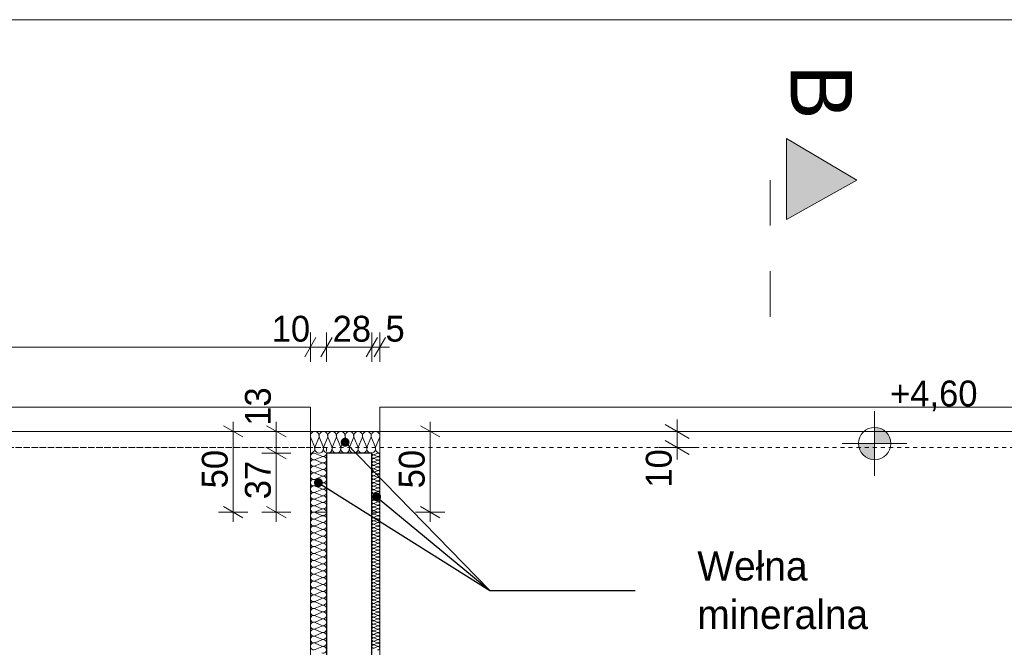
# Model space of a CAD drawing. Extents: x -547885 to -186295, y -25370 to 156194.
# Tile 200 of 256: x -499937 to -493845, y 79812 to 83694. Entities that reach past the tile are written whole.
import ezdxf

# ---------------------------------------------------------------- set-up
doc = ezdxf.new("R2010")
doc.units = 0
doc.header["$MEASUREMENT"] = 0
doc.linetypes.add('Dashed', pattern=[564.444447, 282.222223, -282.222223])
doc.linetypes.add('Hidden Line', pattern=[50, 25, -25])
for name, color, linetype in [('Arch ocieplenie', 7, 'Continuous'), ('INWENT RZĘDNE', 7, 'Continuous'), ('INWENT WYMIARY', 7, 'Continuous')]:
    doc.layers.add(name, color=color, linetype=linetype)
for name, color, linetype, lineweight, true_color in [('Arch ocieplenie_Nr_Pióra__44', 7, 'Continuous', 9, 0x029e21), ('Arch ocieplenie_Nr_Pióra__9', 7, 'Continuous', 9, 0x3dad99), ('Arch wykończenie_Nr_Pióra__3', 7, 'Continuous', 18, 0xff6600)]:
    doc.layers.add(name, color=color, linetype=linetype, lineweight=lineweight, true_color=true_color)
for name, color, linetype, lineweight in [('Arch opisy_Nr_Pióra__21', 7, 'Continuous', 9), ('ARCH TABELA_Nr_Pióra__21', 7, 'Continuous', 9), ('INWENT OPISY_Nr_Pióra__21', 7, 'Continuous', 9), ('INWENT OPISY_Nr_Pióra__41', 7, 'Continuous', 15), ('INWENT RURY SPUSTOWE_Nr_Pióra__21', 7, 'Continuous', 9), ('INWENT RZĘDNE_Nr_Pióra__21', 7, 'Continuous', 9), ('INWENT WYMIARY_Nr_Pióra__21', 7, 'Continuous', 9), ('INWENT.ŚCIANY_Nr_Pióra__1', 7, 'Continuous', 25), ('INWENT.ŚCIANY_Nr_Pióra__21', 7, 'Continuous', 9)]:
    doc.layers.add(name, color=color, linetype=linetype, lineweight=lineweight)
doc.styles.add('GENERATED_STYLE_2', font='txt')
doc.styles.add('GENERATED_STYLE_4', font='txt')
doc.styles.add('GENERATED_STYLE_5', font='txt')
doc.styles.add('GENERATED_STYLE_7', font='txt')
doc.dimstyles.new('GENERATED_STYLE__13', dxfattribs={"dimtxt": 0.18, "dimasz": 109.44, "dimexe": 0.18, "dimexo": 0.0625, "dimgap": 0.09, "dimtad": 0, "dimtih": 1, "dimtoh": 1, "dimdec": 4, "dimzin": 0, "dimdsep": 46, "dimcen": 0.09, "dimadec": 0, "dimazin": 0, "dimtfac": 1, "dimtdec": 4, "dimtmove": 0, "dimatfit": 3, "dimldrblk": 'ARROWHEAD_11', "dimfxl": 0, "dimtolj": 1, "dimtzin": 0, "dimarcsym": 0})
doc.dimstyles.new('GENERATED_STYLE__3', dxfattribs={"dimtxt": 160.000002, "dimasz": 91.2, "dimexe": 0.18, "dimexo": 0, "dimgap": 0.09, "dimtad": 1, "dimtih": 1, "dimtoh": 1, "dimdec": 0, "dimlfac": 0.1, "dimzin": 0, "dimdsep": 46, "dimtxsty": 'GENERATED_STYLE_2', "dimblk": 'ARROWHEAD_2', "dimblk1": 'ARROWHEAD_2', "dimblk2": 'ARROWHEAD_2', "dimcen": 0.09, "dimclrd": 7, "dimclre": 7, "dimclrt": 7, "dimazin": 0, "dimtfac": 1, "dimtdec": 4, "dimtmove": 0, "dimatfit": 3, "dimfxl": 0, "dimtolj": 1, "dimtzin": 0, "dimarcsym": 0})
doc.dimstyles.new('GENERATED_STYLE__4', dxfattribs={"dimtxt": 160.000002, "dimasz": 91.2, "dimexe": 0.18, "dimexo": 0, "dimgap": 0.09, "dimtad": 1, "dimdec": 0, "dimlfac": 0.1, "dimzin": 0, "dimdsep": 46, "dimtxsty": 'GENERATED_STYLE_2', "dimblk": 'ARROWHEAD_2', "dimblk1": 'ARROWHEAD_2', "dimblk2": 'ARROWHEAD_2', "dimcen": 0.09, "dimclrd": 7, "dimclre": 7, "dimclrt": 7, "dimazin": 0, "dimtfac": 1, "dimtdec": 4, "dimtmove": 0, "dimatfit": 3, "dimfxl": 0, "dimtolj": 1, "dimtzin": 0, "dimarcsym": 0})
doc.dimstyles.new('GENERATED_STYLE__7', dxfattribs={"dimtxt": 160.000002, "dimasz": 114, "dimexe": 0.18, "dimexo": 0, "dimgap": 0.09, "dimtad": 1, "dimdec": 0, "dimlfac": 0.1, "dimzin": 0, "dimdsep": 46, "dimtxsty": 'GENERATED_STYLE_2', "dimblk": 'ARROWHEAD_2', "dimblk1": 'ARROWHEAD_2', "dimblk2": 'ARROWHEAD_2', "dimcen": 0.09, "dimclrd": 7, "dimclre": 7, "dimclrt": 7, "dimazin": 0, "dimtfac": 1, "dimtdec": 4, "dimtmove": 0, "dimatfit": 3, "dimfxl": 0, "dimtolj": 1, "dimtzin": 0, "dimarcsym": 0})

# ---------------------------------------------------------------- blocks, each defined once
blk = doc.blocks.new('Izolacja cieplna 14_211', base_point=(-497758.3, 80647.6))
at = {"layer": 'Arch ocieplenie_Nr_Pióra__9', "linetype": 'Continuous'}
for p, q in [((-497723.2, 80646.7), (-497743.4, 80637.9)), ((-497743.4, 80636.1), (-497723.2, 80627.2)), ((-497723.2, 80625.5), (-497743.4, 80616.6)), ((-497743.4, 80614.8), (-497723.2, 80606)), ((-497723.2, 80604.2), (-497743.4, 80595.3)), ((-497743.4, 80593.5), (-497723.2, 80584.7)), ((-497723.2, 80582.9), (-497743.4, 80574)), ((-497743.4, 80572.2), (-497723.2, 80563.4)), ((-497723.2, 80561.6), (-497743.4, 80552.7)), ((-497743.4, 80550.9), (-497723.2, 80542.1)), ((-497723.2, 80540.3), (-497743.4, 80531.5)), ((-497743.4, 80529.7), (-497723.2, 80520.8)), ((-497723.2, 80519), (-497743.4, 80510.2)), ((-497743.4, 80508.4), (-497723.2, 80499.5)), ((-497723.2, 80497.7), (-497743.4, 80488.9)), ((-497743.4, 80487.1), (-497723.2, 80478.2)), ((-497723.2, 80476.4), (-497743.4, 80467.6)), ((-497743.4, 80465.8), (-497723.2, 80456.9)), ((-497723.2, 80455.2), (-497743.4, 80446.3)), ((-497743.4, 80444.5), (-497723.2, 80435.7)), ((-497723.2, 80433.9), (-497743.4, 80425)), ((-497743.4, 80423.2), (-497723.2, 80414.4)), ((-497723.2, 80412.6), (-497743.4, 80403.7)), ((-497743.4, 80401.9), (-497723.2, 80393.1)), ((-497723.2, 80391.3), (-497743.4, 80382.4)), ((-497743.4, 80380.7), (-497723.2, 80371.8)), ((-497723.2, 80370), (-497743.4, 80361.2)), ((-497743.4, 80359.4), (-497723.2, 80350.5)), ((-497723.2, 80348.7), (-497743.4, 80339.9)), ((-497743.4, 80338.1), (-497723.2, 80329.2)), ((-497723.2, 80327.4), (-497743.4, 80318.6)), ((-497743.4, 80316.8), (-497723.2, 80307.9)), ((-497723.2, 80306.2), (-497743.4, 80297.3)), ((-497743.4, 80295.5), (-497723.2, 80286.7)), ((-497723.2, 80284.9), (-497743.4, 80276)), ((-497743.4, 80274.2), (-497723.2, 80265.4)), ((-497723.2, 80263.6), (-497743.4, 80254.7)), ((-497743.4, 80252.9), (-497723.2, 80244.1)), ((-497723.2, 80242.3), (-497743.4, 80233.4)), ((-497743.4, 80231.7), (-497723.2, 80222.8)), ((-497723.2, 80221), (-497743.4, 80212.2)), ((-497743.4, 80210.4), (-497723.2, 80201.5)), ((-497723.2, 80199.7), (-497743.4, 80190.9)), ((-497743.4, 80189.1), (-497723.2, 80180.2)), ((-497723.2, 80178.4), (-497743.4, 80169.6)), ((-497743.4, 80167.8), (-497723.2, 80158.9)), ((-497723.2, 80157.2), (-497743.4, 80148.3)), ((-497743.4, 80146.5), (-497723.2, 80137.7)), ((-497723.2, 80135.9), (-497743.4, 80127)), ((-497743.4, 80125.2), (-497723.2, 80116.4)), ((-497723.2, 80114.6), (-497743.4, 80105.7)), ((-497743.4, 80103.9), (-497723.2, 80095.1)), ((-497723.2, 80093.3), (-497743.4, 80084.4)), ((-497743.4, 80082.7), (-497723.2, 80073.8)), ((-497723.2, 80072), (-497743.4, 80063.2)), ((-497743.4, 80061.4), (-497723.2, 80052.5)), ((-497723.2, 80050.7), (-497743.4, 80041.9)), ((-497743.4, 80040.1), (-497723.2, 80031.2)), ((-497723.2, 80029.4), (-497743.4, 80020.6)), ((-497743.4, 80018.8), (-497723.2, 80009.9)), ((-497723.2, 80008.2), (-497743.4, 79999.3)), ((-497743.4, 79997.5), (-497723.2, 79988.7)), ((-497723.2, 79986.9), (-497743.4, 79978)), ((-497743.4, 79976.2), (-497723.2, 79967.4)), ((-497723.2, 79965.6), (-497743.4, 79956.7)), ((-497743.4, 79954.9), (-497723.2, 79946.1)), ((-497723.2, 79944.3), (-497743.4, 79935.4)), ((-497743.4, 79933.6), (-497723.2, 79924.8)), ((-497723.2, 79923), (-497743.4, 79914.2)), ((-497743.4, 79912.4), (-497723.2, 79903.5)), ((-497723.2, 79901.7), (-497743.4, 79892.9)), ((-497743.4, 79891.1), (-497723.2, 79882.2)), ((-497723.2, 79880.4), (-497743.4, 79871.6)), ((-497743.4, 79869.8), (-497723.2, 79860.9)), ((-497723.2, 79859.1), (-497743.4, 79850.3)), ((-497743.4, 79848.5), (-497723.2, 79839.6)), ((-497723.2, 79837.9), (-497743.4, 79829)), ((-497743.4, 79827.2), (-497723.2, 79818.4)), ((-497723.2, 79816.6), (-497743.4, 79807.7))]:
    blk.add_line(p, q, dxfattribs=at)
for centre, start_param, end_param in [((-497747.7, 80626.3), 2.7288, 6.695979), ((-497747.7, 80605.1), 2.7288, 6.695979), ((-497747.7, 80647.6), 4.712389, 6.695979), ((-497719, 80637), 5.870392, 9.837571), ((-497719, 80615.7), 5.870392, 9.837571), ((-497719, 80594.4), 5.870392, 9.837571), ((-497747.7, 80583.8), 2.7288, 6.695979), ((-497747.7, 80562.5), 2.7288, 6.695979), ((-497747.7, 80541.2), 2.7288, 6.695979), ((-497719, 80573.1), 5.870392, 9.837571), ((-497719, 80551.8), 5.870392, 9.837571), ((-497719, 80530.6), 5.870392, 9.837571), ((-497747.7, 80519.9), 2.7288, 6.695979), ((-497747.7, 80498.6), 2.7288, 6.695979), ((-497747.7, 80477.3), 2.7288, 6.695979), ((-497719, 80509.3), 5.870392, 9.837571), ((-497719, 80488), 5.870392, 9.837571), ((-497719, 80466.7), 5.870392, 9.837571), ((-497747.7, 80456.1), 2.7288, 6.695979), ((-497747.7, 80434.8), 2.7288, 6.695979), ((-497747.7, 80413.5), 2.7288, 6.695979), ((-497719, 80445.4), 5.870392, 9.837571), ((-497719, 80424.1), 5.870392, 9.837571), ((-497719, 80402.8), 5.870392, 9.837571), ((-497747.7, 80392.2), 2.7288, 6.695979), ((-497747.7, 80370.9), 2.7288, 6.695979), ((-497747.7, 80349.6), 2.7288, 6.695979), ((-497719, 80381.6), 5.870392, 9.837571), ((-497719, 80360.3), 5.870392, 9.837571), ((-497747.7, 80328.3), 2.7288, 6.695979), ((-497747.7, 80307.1), 2.7288, 6.695979), ((-497747.7, 80285.8), 2.7288, 6.695979), ((-497719, 80339), 5.870392, 9.837571), ((-497719, 80317.7), 5.870392, 9.837571), ((-497719, 80296.4), 5.870392, 9.837571), ((-497747.7, 80264.5), 2.7288, 6.695979), ((-497747.7, 80243.2), 2.7288, 6.695979), ((-497747.7, 80221.9), 2.7288, 6.695979), ((-497719, 80275.1), 5.870392, 9.837571), ((-497719, 80253.8), 5.870392, 9.837571), ((-497719, 80232.6), 5.870392, 9.837571), ((-497747.7, 80200.6), 2.7288, 6.695979), ((-497747.7, 80179.3), 2.7288, 6.695979), ((-497719, 80211.3), 5.870392, 9.837571), ((-497719, 80190), 5.870392, 9.837571), ((-497719, 80168.7), 5.870392, 9.837571), ((-497747.7, 80158), 2.7288, 6.695979), ((-497747.7, 80136.8), 2.7288, 6.695979), ((-497747.7, 80115.5), 2.7288, 6.695979), ((-497719, 80147.4), 5.870392, 9.837571), ((-497719, 80126.1), 5.870392, 9.837571), ((-497719, 80104.8), 5.870392, 9.837571), ((-497747.7, 80094.2), 2.7288, 6.695979), ((-497747.7, 80072.9), 2.7288, 6.695979), ((-497747.7, 80051.6), 2.7288, 6.695979), ((-497719, 80083.5), 5.870392, 9.837571), ((-497719, 80062.3), 5.870392, 9.837571), ((-497719, 80041), 5.870392, 9.837571), ((-497747.7, 80030.3), 2.7288, 6.695979), ((-497747.7, 80009), 2.7288, 6.695979), ((-497747.7, 79987.8), 2.7288, 6.695979), ((-497719, 80019.7), 5.870392, 9.837571), ((-497719, 79998.4), 5.870392, 9.837571), ((-497719, 79977.1), 5.870392, 9.837571), ((-497747.7, 79966.5), 2.7288, 6.695979), ((-497747.7, 79945.2), 2.7288, 6.695979), ((-497747.7, 79923.9), 2.7288, 6.695979), ((-497719, 79955.8), 5.870392, 9.837571), ((-497719, 79934.5), 5.870392, 9.837571), ((-497747.7, 79902.6), 2.7288, 6.695979), ((-497747.7, 79881.3), 2.7288, 6.695979), ((-497747.7, 79860), 2.7288, 6.695979), ((-497719, 79913.3), 5.870392, 9.837571), ((-497719, 79892), 5.870392, 9.837571), ((-497719, 79870.7), 5.870392, 9.837571), ((-497747.7, 79838.8), 2.7288, 6.695979), ((-497747.7, 79817.5), 2.7288, 6.695979), ((-497719, 79849.4), 5.870392, 9.837571), ((-497719, 79828.1), 5.870392, 9.837571), ((-497719, 79806.8), 5.870392, 9.837571)]:
    blk.add_ellipse(centre, major_axis=(0, -10.6), ratio=0.999134, start_param=start_param, end_param=end_param, dxfattribs=at)
blk = doc.blocks.new('Izolacja cieplna 14_217', base_point=(-498038.3, 80647.6))
at = {"layer": 'Arch ocieplenie_Nr_Pióra__9', "linetype": 'Continuous'}
for p, q in [((-498108.5, 80645.8), (-498068.1, 80628.1)), ((-498068.1, 80624.6), (-498108.5, 80606.9)), ((-498108.5, 80603.3), (-498068.1, 80585.6)), ((-498068.1, 80582), (-498108.5, 80564.3)), ((-498108.5, 80560.7), (-498068.1, 80543)), ((-498068.1, 80539.4), (-498108.5, 80521.7)), ((-498108.5, 80518.2), (-498068.1, 80500.5)), ((-498068.1, 80496.9), (-498108.5, 80479.2)), ((-498108.5, 80475.6), (-498068.1, 80457.9)), ((-498068.1, 80454.3), (-498108.5, 80436.6)), ((-498108.5, 80433.1), (-498068.1, 80415.3)), ((-498068.1, 80411.8), (-498108.5, 80394.1)), ((-498108.5, 80390.5), (-498068.1, 80372.8)), ((-498068.1, 80369.2), (-498108.5, 80351.5)), ((-498108.5, 80347.9), (-498068.1, 80330.2)), ((-498068.1, 80326.7), (-498108.5, 80309)), ((-498108.5, 80305.4), (-498068.1, 80287.7)), ((-498068.1, 80284.1), (-498108.5, 80266.4)), ((-498108.5, 80262.8), (-498068.1, 80245.1)), ((-498068.1, 80241.5), (-498108.5, 80223.8)), ((-498108.5, 80220.3), (-498068.1, 80202.6)), ((-498068.1, 80199), (-498108.5, 80181.3)), ((-498108.5, 80177.7), (-498068.1, 80160)), ((-498068.1, 80156.4), (-498108.5, 80138.7)), ((-498108.5, 80135.1), (-498068.1, 80117.4)), ((-498068.1, 80113.9), (-498108.5, 80096.2)), ((-498108.5, 80092.6), (-498068.1, 80074.9)), ((-498068.1, 80071.3), (-498108.5, 80053.6)), ((-498108.5, 80050), (-498068.1, 80032.3)), ((-498068.1, 80028.8), (-498108.5, 80011)), ((-498108.5, 80007.5), (-498068.1, 79989.8)), ((-498068.1, 79986.2), (-498108.5, 79968.5)), ((-498108.5, 79964.9), (-498068.1, 79947.2)), ((-498068.1, 79943.6), (-498108.5, 79925.9)), ((-498108.5, 79922.4), (-498068.1, 79904.7)), ((-498068.1, 79901.1), (-498108.5, 79883.4)), ((-498108.5, 79879.8), (-498068.1, 79862.1)), ((-498068.1, 79858.5), (-498108.5, 79840.8)), ((-498108.5, 79837.2), (-498068.1, 79819.5)), ((-498068.1, 79816), (-498108.5, 79798.3))]:
    blk.add_line(p, q, dxfattribs=at)
for centre, start_param, end_param in [((-498117.1, 80626.4), 2.728799, 6.695979), ((-498117.1, 80583.8), 2.728799, 6.695979), ((-498059.6, 80647.6), 5.870392, 7.853982), ((-498059.6, 80605.1), 5.870392, 9.837571), ((-498117.1, 80541.2), 2.728799, 6.695979), ((-498059.6, 80562.5), 5.870392, 9.837571), ((-498059.6, 80520), 5.870392, 9.837571), ((-498117.1, 80498.7), 2.728799, 6.695979), ((-498117.1, 80456.1), 2.728799, 6.695979), ((-498059.6, 80477.4), 5.870392, 9.837571), ((-498117.1, 80413.6), 2.728799, 6.695979), ((-498059.6, 80434.8), 5.870392, 9.837571), ((-498059.6, 80392.3), 5.870392, 9.837571), ((-498117.1, 80371), 2.728799, 6.695979), ((-498059.6, 80349.7), 5.870392, 9.837571), ((-498117.1, 80328.4), 2.728799, 6.695979), ((-498117.1, 80285.9), 2.728799, 6.695979), ((-498059.6, 80307.2), 5.870392, 9.837571), ((-498117.1, 80243.3), 2.728799, 6.695979), ((-498059.6, 80264.6), 5.870392, 9.837571), ((-498059.6, 80222.1), 5.870392, 9.837571), ((-498117.1, 80200.8), 2.728799, 6.695979), ((-498117.1, 80158.2), 2.728799, 6.695979), ((-498059.6, 80179.5), 5.870392, 9.837571), ((-498117.1, 80115.7), 2.728799, 6.695979), ((-498059.6, 80136.9), 5.870392, 9.837571), ((-498059.6, 80094.4), 5.870392, 9.837571), ((-498117.1, 80073.1), 2.728799, 6.695979), ((-498117.1, 80030.5), 2.728799, 6.695979), ((-498059.6, 80051.8), 5.870392, 9.837571), ((-498117.1, 79988), 2.728799, 6.695979), ((-498059.6, 80009.3), 5.870392, 9.837571), ((-498059.6, 79966.7), 5.870392, 9.837571), ((-498117.1, 79945.4), 2.728799, 6.695979), ((-498059.6, 79924.1), 5.870392, 9.837571), ((-498117.1, 79902.9), 2.728799, 6.695979), ((-498117.1, 79860.3), 2.728799, 6.695979), ((-498059.6, 79881.6), 5.870392, 9.837571), ((-498117.1, 79817.7), 2.728799, 6.695979), ((-498059.6, 79839), 5.870392, 9.837571), ((-498059.6, 79796.5), 5.870392, 9.837571)]:
    blk.add_ellipse(centre, major_axis=(0, -21.3), ratio=0.999466, start_param=start_param, end_param=end_param, dxfattribs=at)
blk = doc.blocks.new('Izolacja cieplna 14_218', base_point=(-498038.3, 81013.1))
at = {"layer": 'Arch ocieplenie_Nr_Pióra__44', "linetype": 'Continuous'}
for p, q in [((-498108.5, 81011.4), (-498068.1, 80994.5)), ((-498068.1, 80991.1), (-498108.5, 80974.2)), ((-498108.5, 80970.8), (-498068.1, 80953.9)), ((-498068.1, 80950.5), (-498108.5, 80933.6)), ((-498108.5, 80930.2), (-498068.1, 80913.3)), ((-498068.1, 80909.9), (-498108.5, 80893)), ((-498108.5, 80889.6), (-498068.1, 80872.7)), ((-498068.1, 80869.3), (-498108.5, 80852.4)), ((-498108.5, 80849), (-498068.1, 80832.1)), ((-498068.1, 80828.7), (-498108.5, 80811.8)), ((-498108.5, 80808.4), (-498068.1, 80791.5)), ((-498068.1, 80788.1), (-498108.5, 80771.2)), ((-498108.5, 80767.8), (-498068.1, 80750.9)), ((-498068.1, 80747.5), (-498108.5, 80730.6)), ((-498108.5, 80727.1), (-498068.1, 80710.3)), ((-498068.1, 80706.8), (-498108.5, 80689.9)), ((-498108.5, 80686.5), (-498068.1, 80669.6)), ((-498068.1, 80666.2), (-498108.5, 80649.3))]:
    blk.add_line(p, q, dxfattribs=at)
for centre, start_param, end_param in [((-498117.1, 80992.8), 1.158003, 5.125183), ((-498117.1, 80952.2), 1.158003, 5.125183), ((-498059.6, 81013.1), 4.299596, 6.283185), ((-498059.6, 80972.5), 4.299595, 8.266774), ((-498117.1, 80911.6), 1.158003, 5.125183), ((-498059.6, 80931.9), 4.299595, 8.266774), ((-498059.6, 80891.3), 4.299595, 8.266774), ((-498117.1, 80871), 1.158003, 5.125183), ((-498117.1, 80830.4), 1.158003, 5.125183), ((-498059.6, 80850.7), 4.299595, 8.266774), ((-498117.1, 80789.8), 1.158003, 5.125183), ((-498059.6, 80810.1), 4.299595, 8.266774), ((-498059.6, 80769.5), 4.299595, 8.266774), ((-498117.1, 80749.2), 1.158003, 5.125183), ((-498117.1, 80708.5), 1.158003, 5.125183), ((-498059.6, 80728.9), 4.299595, 8.266774), ((-498117.1, 80667.9), 1.158003, 5.125183), ((-498059.6, 80688.2), 4.299595, 8.266774), ((-498059.6, 80647.6), 0, 1.983589)]:
    blk.add_ellipse(centre, major_axis=(21.3, 0), ratio=0.954769, start_param=start_param, end_param=end_param, dxfattribs=at)
blk = doc.blocks.new('Izolacja cieplna 14_219', base_point=(-497758.3, 81013.1))
at = {"layer": 'Arch ocieplenie_Nr_Pióra__44', "linetype": 'Continuous'}
for p, q in [((-497723.2, 81012.2), (-497743.4, 81003.3)), ((-497743.4, 81001.5), (-497723.2, 80992.5)), ((-497723.2, 80990.7), (-497743.4, 80981.8)), ((-497743.4, 80980), (-497723.2, 80971)), ((-497723.2, 80969.2), (-497743.4, 80960.3)), ((-497743.4, 80958.5), (-497723.2, 80949.5)), ((-497723.2, 80947.7), (-497743.4, 80938.8)), ((-497743.4, 80937), (-497723.2, 80928)), ((-497723.2, 80926.2), (-497743.4, 80917.3)), ((-497743.4, 80915.5), (-497723.2, 80906.5)), ((-497723.2, 80904.7), (-497743.4, 80895.8)), ((-497743.4, 80894), (-497723.2, 80885)), ((-497723.2, 80883.2), (-497743.4, 80874.3)), ((-497743.4, 80872.5), (-497723.2, 80863.5)), ((-497723.2, 80861.7), (-497743.4, 80852.8)), ((-497743.4, 80851), (-497723.2, 80842)), ((-497723.2, 80840.2), (-497743.4, 80831.3)), ((-497743.4, 80829.5), (-497723.2, 80820.5)), ((-497723.2, 80818.7), (-497743.4, 80809.8)), ((-497743.4, 80808), (-497723.2, 80799)), ((-497723.2, 80797.2), (-497743.4, 80788.3)), ((-497743.4, 80786.5), (-497723.2, 80777.5)), ((-497723.2, 80775.7), (-497743.4, 80766.8)), ((-497743.4, 80765), (-497723.2, 80756)), ((-497723.2, 80754.2), (-497743.4, 80745.3)), ((-497743.4, 80743.5), (-497723.2, 80734.5)), ((-497723.2, 80732.7), (-497743.4, 80723.8)), ((-497743.4, 80722), (-497723.2, 80713)), ((-497723.2, 80711.2), (-497743.4, 80702.3)), ((-497743.4, 80700.5), (-497723.2, 80691.5)), ((-497723.2, 80689.7), (-497743.4, 80680.8)), ((-497743.4, 80679), (-497723.2, 80670)), ((-497723.2, 80668.2), (-497743.4, 80659.3)), ((-497743.4, 80657.5), (-497723.2, 80648.5))]:
    blk.add_line(p, q, dxfattribs=at)
for centre, start_param, end_param in [((-497747.7, 80991.6), 2.7288, 6.695979), ((-497747.7, 80970.1), 2.7288, 6.695979), ((-497747.7, 81013.1), 4.712389, 6.695979), ((-497719, 81002.4), 5.870392, 9.837571), ((-497719, 80980.9), 5.870392, 9.837571), ((-497719, 80959.4), 5.870392, 9.837571), ((-497747.7, 80948.6), 2.7288, 6.695979), ((-497747.7, 80927.1), 2.7288, 6.695979), ((-497747.7, 80905.6), 2.7288, 6.695979), ((-497719, 80937.9), 5.870392, 9.837571), ((-497719, 80916.4), 5.870392, 9.837571), ((-497719, 80894.9), 5.870392, 9.837571), ((-497747.7, 80884.1), 2.7288, 6.695979), ((-497747.7, 80862.6), 2.7288, 6.695979), ((-497747.7, 80841.1), 2.7288, 6.695979), ((-497719, 80873.4), 5.870392, 9.837571), ((-497719, 80851.9), 5.870392, 9.837571), ((-497719, 80830.4), 5.870392, 9.837571), ((-497747.7, 80819.6), 2.7288, 6.695979), ((-497747.7, 80798.1), 2.7288, 6.695979), ((-497747.7, 80776.6), 2.7288, 6.695979), ((-497719, 80808.9), 5.870392, 9.837571), ((-497719, 80787.4), 5.870392, 9.837571), ((-497747.7, 80755.1), 2.7288, 6.695979), ((-497747.7, 80733.6), 2.7288, 6.695979), ((-497747.7, 80712.1), 2.7288, 6.695979), ((-497719, 80765.9), 5.870392, 9.837571), ((-497719, 80744.4), 5.870392, 9.837571), ((-497719, 80722.9), 5.870392, 9.837571), ((-497747.7, 80690.6), 2.7288, 6.695979), ((-497747.7, 80669.1), 2.7288, 6.695979), ((-497747.7, 80647.6), 2.7288, 4.712389), ((-497719, 80701.4), 5.870392, 9.837571), ((-497719, 80679.9), 5.870392, 9.837571), ((-497719, 80658.4), 5.870392, 9.837571)]:
    blk.add_ellipse(centre, major_axis=(0, -10.7), ratio=0.989186, start_param=start_param, end_param=end_param, dxfattribs=at)
blk = doc.blocks.new('Izolacja cieplna 14_220', base_point=(-498138.3, 81013.1))
at = {"layer": 'Arch ocieplenie_Nr_Pióra__44', "linetype": 'Continuous'}
for p, q in [((-498136.1, 81107.6), (-498113.7, 81053.2)), ((-498109.2, 81053.2), (-498086.8, 81107.6)), ((-498082.3, 81107.6), (-498060, 81053.2)), ((-498055.4, 81053.2), (-498033.1, 81107.6)), ((-498028.6, 81107.6), (-498006.2, 81053.2)), ((-498001.7, 81053.2), (-497979.3, 81107.6)), ((-497974.8, 81107.6), (-497952.5, 81053.2)), ((-497947.9, 81053.2), (-497925.6, 81107.6)), ((-497921.1, 81107.6), (-497898.7, 81053.2)), ((-497894.2, 81053.2), (-497871.8, 81107.6)), ((-497867.3, 81107.6), (-497845, 81053.2)), ((-497840.4, 81053.2), (-497818.1, 81107.6)), ((-497813.6, 81107.6), (-497791.2, 81053.2)), ((-497786.7, 81053.2), (-497764.3, 81107.6)), ((-497759.8, 81107.6), (-497737.5, 81053.2)), ((-497732.9, 81053.2), (-497710.6, 81107.6))]:
    blk.add_line(p, q, dxfattribs=at)
for centre, start_param, end_param in [((-498111.4, 81119), 4.299595, 8.266775), ((-498057.7, 81119), 4.299595, 8.266775), ((-498003.9, 81119), 4.299595, 8.266775), ((-497950.2, 81119), 4.299595, 8.266775), ((-497896.5, 81119), 4.299595, 8.266775), ((-497842.7, 81119), 4.299595, 8.266775), ((-497789, 81119), 4.299595, 8.266775), ((-497735.2, 81119), 4.299595, 8.266775), ((-498138.3, 81041.7), 3.141593, 5.125182), ((-498084.6, 81041.7), 1.158004, 5.125183), ((-498030.8, 81041.7), 1.158004, 5.125183), ((-497977.1, 81041.7), 1.158004, 5.125183), ((-497923.3, 81041.7), 1.158004, 5.125183), ((-497869.6, 81041.7), 1.158004, 5.125183), ((-497815.8, 81041.7), 1.158004, 5.125183), ((-497762.1, 81041.7), 1.158004, 5.125183), ((-497708.3, 81041.7), 1.158004, 3.141593)]:
    blk.add_ellipse(centre, major_axis=(0, 28.6), ratio=0.93955, start_param=start_param, end_param=end_param, dxfattribs=at)
blk = doc.blocks.new('*D748')
at = {"layer": 'INWENT WYMIARY_Nr_Pióra__21', "linetype": 'Continuous'}
for p, q in [((-498615.8, 81147.6), (-498615.8, 81206.3)), ((-498525.8, 81147.6), (-498705.8, 81147.6)), ((-498555.8, 81113), (-498675.8, 81182.3)), ((-498615.8, 80647.6), (-498615.8, 81147.6)), ((-498675.8, 80682.3), (-498555.8, 80613)), ((-498525.8, 80647.6), (-498705.8, 80647.6)), ((-498615.8, 80589), (-498615.8, 80647.6))]:
    blk.add_line(p, q, dxfattribs=at)
at = {"layer": 'INWENT WYMIARY_Nr_Pióra__21', "insert": (-498647.8, 80795.2), "char_height": 160, "attachment_point": 7, "rotation": 90, "style": 'GENERATED_STYLE_2'}
blk.add_mtext('{50}', dxfattribs=at)
blk = doc.blocks.new('ARROWHEAD_2')
at = {"color": 0, "linetype": 'Continuous', "lineweight": 0}
for p, q in [((-0.378, -0.655), (0.378, 0.655)), ((0, 0), (-1, 0))]:
    blk.add_line(p, q, dxfattribs=at)
blk = doc.blocks.new('*D749')
at = {"layer": 'INWENT WYMIARY_Nr_Pióra__21', "linetype": 'Continuous'}
for p, q in [((-497396.9, 81147.6), (-497396.9, 81206.3)), ((-497306.9, 81147.6), (-497486.9, 81147.6)), ((-497336.9, 81113), (-497456.9, 81182.3)), ((-497396.9, 80647.6), (-497396.9, 81147.6)), ((-497456.9, 80682.3), (-497336.9, 80613)), ((-497306.9, 80647.6), (-497486.9, 80647.6)), ((-497396.9, 80589), (-497396.9, 80647.6))]:
    blk.add_line(p, q, dxfattribs=at)
at = {"layer": 'INWENT WYMIARY_Nr_Pióra__21', "insert": (-497428.9, 80795.2), "char_height": 160, "attachment_point": 7, "rotation": 90, "style": 'GENERATED_STYLE_2'}
blk.add_mtext('{50}', dxfattribs=at)
blk = doc.blocks.new('*D750')
at = {"layer": 'INWENT WYMIARY_Nr_Pióra__21', "linetype": 'Continuous'}
for p, q in [((-498408.9, 81047.8), (-498288.9, 80978.5)), ((-498258.9, 81013.1), (-498438.9, 81013.1)), ((-498348.9, 80647.6), (-498348.9, 81013.1)), ((-498408.9, 80682.3), (-498288.9, 80613)), ((-498258.9, 80647.6), (-498438.9, 80647.6)), ((-498348.9, 80589), (-498348.9, 80647.6))]:
    blk.add_line(p, q, dxfattribs=at)
at = {"layer": 'INWENT WYMIARY_Nr_Pióra__21', "char_height": 160, "attachment_point": 7, "rotation": 90, "style": 'GENERATED_STYLE_2'}
for s, insert in [('{13}', (-498380.9, 81182.3)), ('{37}', (-498380.9, 80728))]:
    blk.add_mtext(s, dxfattribs=dict(at, insert=insert))
blk = doc.blocks.new('*D751')
at = {"layer": 'INWENT WYMIARY_Nr_Pióra__21', "linetype": 'Continuous'}
for p, q in [((-498348.9, 81147.6), (-498348.9, 81206.3)), ((-498258.9, 81147.6), (-498438.9, 81147.6)), ((-498288.9, 81113), (-498408.9, 81182.3)), ((-498348.9, 81013.1), (-498348.9, 81147.6)), ((-498408.9, 81047.8), (-498288.9, 80978.5)), ((-498258.9, 81013.1), (-498438.9, 81013.1))]:
    blk.add_line(p, q, dxfattribs=at)
at = {"layer": 'INWENT WYMIARY_Nr_Pióra__21', "char_height": 160, "attachment_point": 7, "rotation": 90, "style": 'GENERATED_STYLE_2'}
for s, insert in [('{13}', (-498380.9, 81182.3)), ('{37}', (-498380.9, 80728))]:
    blk.add_mtext(s, dxfattribs=dict(at, insert=insert))
blk = doc.blocks.new('*D752')
at = {"layer": 'INWENT WYMIARY_Nr_Pióra__21', "linetype": 'Continuous'}
for p, q in [((-509898.3, 81578.5), (-509898.3, 81758.5)), ((-498138.3, 81578.5), (-498138.3, 81758.5)), ((-509863.7, 81728.5), (-509933, 81608.5)), ((-498103.7, 81728.5), (-498173, 81608.5)), ((-509957, 81668.5), (-509898.3, 81668.5)), ((-509898.3, 81668.5), (-498138.3, 81668.5))]:
    blk.add_line(p, q, dxfattribs=at)
at = {"layer": 'INWENT WYMIARY_Nr_Pióra__21', "char_height": 160, "attachment_point": 7, "style": 'GENERATED_STYLE_2'}
for s, insert in [('{1\xa0176}', (-504351.1, 81700.5)), ('{10}', (-498377.8, 81700.5)), ('{28}', (-498000.7, 81700.5)), ('{5}', (-497673.6, 81700.5))]:
    blk.add_mtext(s, dxfattribs=dict(at, insert=insert))
blk = doc.blocks.new('*D753')
at = {"layer": 'INWENT WYMIARY_Nr_Pióra__21', "linetype": 'Continuous'}
for p, q in [((-498138.3, 81578.5), (-498138.3, 81758.5)), ((-498038.3, 81578.5), (-498038.3, 81758.5)), ((-498103.7, 81728.5), (-498173, 81608.5)), ((-498003.7, 81728.5), (-498073, 81608.5)), ((-498138.3, 81668.5), (-498038.3, 81668.5))]:
    blk.add_line(p, q, dxfattribs=at)
at = {"layer": 'INWENT WYMIARY_Nr_Pióra__21', "char_height": 160, "attachment_point": 7, "style": 'GENERATED_STYLE_2'}
for s, insert in [('{1\xa0176}', (-504351.1, 81700.5)), ('{10}', (-498377.8, 81700.5)), ('{28}', (-498000.7, 81700.5)), ('{5}', (-497673.6, 81700.5))]:
    blk.add_mtext(s, dxfattribs=dict(at, insert=insert))
blk = doc.blocks.new('*D754')
at = {"layer": 'INWENT WYMIARY_Nr_Pióra__21', "linetype": 'Continuous'}
for p, q in [((-498038.3, 81578.5), (-498038.3, 81758.5)), ((-497758.3, 81578.5), (-497758.3, 81758.5)), ((-498003.7, 81728.5), (-498073, 81608.5)), ((-497793, 81608.5), (-497723.7, 81728.5)), ((-498038.3, 81668.5), (-497758.3, 81668.5))]:
    blk.add_line(p, q, dxfattribs=at)
at = {"layer": 'INWENT WYMIARY_Nr_Pióra__21', "char_height": 160, "attachment_point": 7, "style": 'GENERATED_STYLE_2'}
for s, insert in [('{1\xa0176}', (-504351.1, 81700.5)), ('{10}', (-498377.8, 81700.5)), ('{28}', (-498000.7, 81700.5)), ('{5}', (-497673.6, 81700.5))]:
    blk.add_mtext(s, dxfattribs=dict(at, insert=insert))
blk = doc.blocks.new('*D755')
at = {"layer": 'INWENT WYMIARY_Nr_Pióra__21', "linetype": 'Continuous'}
for p, q in [((-497758.3, 81578.5), (-497758.3, 81758.5)), ((-497708.3, 81578.5), (-497708.3, 81758.5)), ((-497793, 81608.5), (-497723.7, 81728.5)), ((-497673.7, 81728.5), (-497743, 81608.5)), ((-497758.3, 81668.5), (-497708.3, 81668.5)), ((-497708.3, 81668.5), (-497649.6, 81668.5))]:
    blk.add_line(p, q, dxfattribs=at)
at = {"layer": 'INWENT WYMIARY_Nr_Pióra__21', "char_height": 160, "attachment_point": 7, "style": 'GENERATED_STYLE_2'}
for s, insert in [('{1\xa0176}', (-504351.1, 81700.5)), ('{10}', (-498377.8, 81700.5)), ('{28}', (-498000.7, 81700.5)), ('{5}', (-497673.6, 81700.5))]:
    blk.add_mtext(s, dxfattribs=dict(at, insert=insert))
blk = doc.blocks.new('*D796')
at = {"layer": 'INWENT WYMIARY_Nr_Pióra__21', "linetype": 'Continuous'}
for p, q in [((-495868.6, 81147.6), (-495868.6, 81221)), ((-495756.1, 81147.6), (-495981.1, 81147.6)), ((-495793.6, 81104.3), (-495943.6, 81190.9)), ((-495868.6, 81047.6), (-495868.6, 81147.6)), ((-495943.6, 81090.9), (-495793.6, 81004.3)), ((-495756.1, 81047.6), (-495981.1, 81047.6)), ((-495868.6, 80974.3), (-495868.6, 81047.6))]:
    blk.add_line(p, q, dxfattribs=at)
at = {"layer": 'INWENT WYMIARY_Nr_Pióra__21', "insert": (-495900.6, 80799.5), "char_height": 160, "attachment_point": 7, "rotation": 90, "style": 'GENERATED_STYLE_2'}
blk.add_mtext('{10}', dxfattribs=at)
blk = doc.blocks.new('Koty wysokościowe_33', base_point=(-494647, 81072.6))
at = {"layer": 'INWENT RZĘDNE_Nr_Pióra__21', "linetype": 'Continuous'}
for points in [[(-494647, 81072.6), (-494547, 81072.6), (-494554.6, 81110.9), (-494576.3, 81143.3), (-494608.8, 81165), (-494647, 81172.6)], [(-494647, 81072.6), (-494747, 81072.6), (-494739.4, 81034.4), (-494717.7, 81001.9), (-494685.3, 80980.2), (-494647, 80972.6)]]:
    blk.add_hatch(color=256, dxfattribs=at).paths.add_polyline_path(points, flags=0)
for p, q in [((-494647, 80872.6), (-494647, 81272.6)), ((-494847, 81072.6), (-494447, 81072.6))]:
    blk.add_line(p, q, dxfattribs=at)
blk.add_circle((-494647, 81072.6), 100, dxfattribs=at)
at = {"layer": 'INWENT RZĘDNE_Nr_Pióra__21', "insert": (-494551.7, 81272.6), "char_height": 160, "attachment_point": 7, "style": 'GENERATED_STYLE_4'}
blk.add_mtext('{+4,60}', dxfattribs=at)
blk = doc.blocks.new('ARROWHEAD_11')
at = {"color": 0, "linetype": 'Continuous', "lineweight": 0}
blk.add_line((0, 0), (-1, 0), dxfattribs=at)
at = {"color": 0, "linetype": 'Continuous', "lineweight": 0, "const_width": 0.25, "flags": 128}
blk.add_lwpolyline([(-0.125, 0, 1), (0.125, 0, 1)], format="xyb", close=True, dxfattribs=at)

msp = doc.modelspace()

# ---------------------------------------------------------------- hatches: boundary and pattern name
at = {"layer": 'INWENT OPISY_Nr_Pióra__21', "linetype": 'Continuous'}
msp.add_hatch(color=256, dxfattribs=at).paths.add_polyline_path([(-494757.1, 82702.6), (-495193.3, 82458.3), (-495193.3, 82958.3)], flags=0)

# ---------------------------------------------------------------- linework, layer by layer
at = {"layer": 'ARCH TABELA_Nr_Pióra__21', "linetype": 'Continuous'}
msp.add_line((-510973.3, 83694.2), (-470223.3, 83694.2), dxfattribs=at)
at = {"layer": 'Arch wykończenie_Nr_Pióra__3', "linetype": 'Continuous'}
for p, q in [((-488783.3, 81147.6), (-509898.3, 81147.6)), ((-498138.3, 68837.6), (-498138.3, 81147.6)), ((-497708.3, 68837.6), (-497708.3, 81147.6)), ((-498038.3, 80647.6), (-498138.3, 80647.6)), ((-497708.3, 80647.6), (-497758.3, 80647.6))]:
    msp.add_line(p, q, dxfattribs=at)
at = {"layer": 'INWENT OPISY_Nr_Pióra__41', "linetype": 'Continuous'}
for p, q in [((-495193.3, 82458.3), (-495193.3, 82958.3)), ((-494757.1, 82702.6), (-495193.3, 82958.3)), ((-495193.3, 82458.3), (-494757.1, 82702.6))]:
    msp.add_line(p, q, dxfattribs=at)
at = {"layer": 'INWENT OPISY_Nr_Pióra__41', "linetype": 'Dashed'}
msp.add_line((-495293.3, 82702.6), (-495293.3, 81602.6), dxfattribs=at)
at = {"layer": 'INWENT RURY SPUSTOWE_Nr_Pióra__21', "linetype": 'Continuous'}
for p, q in [((-509898.3, 81297.6), (-498138.3, 81297.6)), ((-498138.3, 81297.6), (-498138.3, 81147.6)), ((-488783.3, 81297.6), (-497708.3, 81297.6)), ((-497708.3, 81297.6), (-497708.3, 81147.6))]:
    msp.add_line(p, q, dxfattribs=at)
at = {"layer": 'INWENT.ŚCIANY_Nr_Pióra__1', "linetype": 'Continuous'}
for p, q in [((-497758.3, 81012.6), (-498038.3, 81012.6)), ((-498038.3, 81012.6), (-498038.3, 68897.6)), ((-497758.3, 68897.6), (-497758.3, 81012.6))]:
    msp.add_line(p, q, dxfattribs=at)
at = {"layer": 'INWENT.ŚCIANY_Nr_Pióra__21', "linetype": 'Hidden Line'}
for p, q in [((-509798.3, 81047.6), (-498038.3, 81047.6)), ((-498038.3, 81047.6), (-506898.3, 81047.6)), ((-488883.3, 81047.6), (-498038.3, 81047.6)), ((-498038.3, 81047.6), (-498038.3, 81012.6))]:
    msp.add_line(p, q, dxfattribs=at)

# ---------------------------------------------------------------- block references
at = {"layer": 'Arch ocieplenie', "color": 104, "linetype": 'Continuous', "lineweight": 13, "true_color": 0x029e21}
for name, p in [('Izolacja cieplna 14_220', (-498138.3, 81013.1)), ('Izolacja cieplna 14_218', (-498038.3, 81013.1)), ('Izolacja cieplna 14_219', (-497758.3, 81013.1)), ('Izolacja cieplna 14_217', (-498038.3, 80647.6)), ('Izolacja cieplna 14_211', (-497758.3, 80647.6))]:
    msp.add_blockref(name, p, dxfattribs=at)
at = {"layer": 'INWENT RZĘDNE'}
msp.add_blockref('Koty wysokościowe_33', (-494647, 81072.6), dxfattribs=at)

# ---------------------------------------------------------------- texts
at = {"layer": 'Arch opisy_Nr_Pióra__21', "linetype": 'Continuous', "insert": (-495744.1, 80163.8), "char_height": 180, "width": 1555.21, "attachment_point": 4, "style": 'GENERATED_STYLE_5'}
msp.add_mtext('{Wełna mineralna}', dxfattribs=at)
msp.add_mtext('{Wełna mineralna}', dxfattribs=at)
msp.add_mtext('{Wełna mineralna}', dxfattribs=at)
at = {"layer": 'INWENT OPISY_Nr_Pióra__21', "linetype": 'Continuous', "insert": (-494786.3, 83247), "char_height": 380, "attachment_point": 2, "rotation": 270, "style": 'GENERATED_STYLE_7'}
msp.add_mtext('{B}', dxfattribs=at)

# ---------------------------------------------------------------- dimensions: what is measured, and where the dimension line sits
at = {"layer": 'INWENT WYMIARY', "linetype": 'Continuous'}
for p1, p2, picture, middle in [((-509898.3, 81147.6), (-498138.3, 81147.6), '*D752', (-504077.6, 81780.5)), ((-498138.3, 81147.6), (-498038.3, 81013.1), '*D753', (-498256.4, 81780.5)), ((-498038.3, 81013.1), (-497758.3, 81013.1), '*D754', (-497879.3, 81780.5)), ((-497758.3, 81013.1), (-497708.3, 81147.6), '*D755', (-497612.9, 81780.5))]:
    dim = msp.add_linear_dim(base=(-509898.3, 81668.5), p1=p1, p2=p2, dimstyle='GENERATED_STYLE__3', dxfattribs=at)
    dim.commit()
    dim.dimension.update_dxf_attribs({"geometry": picture, "text_midpoint": middle})
for base, p1, p2, dimstyle, picture, middle in [((-498348.9, 80647.6), (-498138.3, 80647.6), (-498038.3, 81013.1), 'GENERATED_STYLE__4', '*D750', (-498460.9, 80849.4)), ((-498348.9, 80647.6), (-498038.3, 81013.1), (-497708.3, 81147.6), 'GENERATED_STYLE__4', '*D751', (-498460.9, 81303.7)), ((-498615.8, 80647.6), (-498138.3, 80647.6), (-498138.3, 81147.6), 'GENERATED_STYLE__4', '*D748', (-498727.8, 80916.6)), ((-497396.9, 80647.6), (-497708.3, 80647.6), (-497708.3, 81147.6), 'GENERATED_STYLE__4', '*D749', (-497508.9, 80916.6)), ((-495868.6, 81047.6), (-496141.7, 81047.6), (-496139.1, 81147.6), 'GENERATED_STYLE__7', '*D796', (-495980.6, 80920.9))]:
    dim = msp.add_linear_dim(base=base, p1=p1, p2=p2, angle=90, dimstyle=dimstyle, dxfattribs=at)
    dim.commit()
    dim.dimension.update_dxf_attribs({"geometry": picture, "text_midpoint": middle})

# ---------------------------------------------------------------- leaders
at = {"layer": 'Arch opisy_Nr_Pióra__21', "linetype": 'Continuous', "annotation_type": 0, "has_hookline": 1, "hookline_direction": 1, "text_width": 1242.9}
for points in [[(-497923.3, 81080.4), (-497027.1, 80164.4), (-496128.4, 80164.4)], [(-498088.3, 80830.4), (-497027.1, 80164.4), (-496128.4, 80164.4)], [(-497728.3, 80742.7), (-497027.1, 80164.4), (-496128.4, 80164.4)]]:
    msp.add_leader(points, dimstyle='GENERATED_STYLE__13', dxfattribs=at)

doc.saveas('drawing.dxf')
